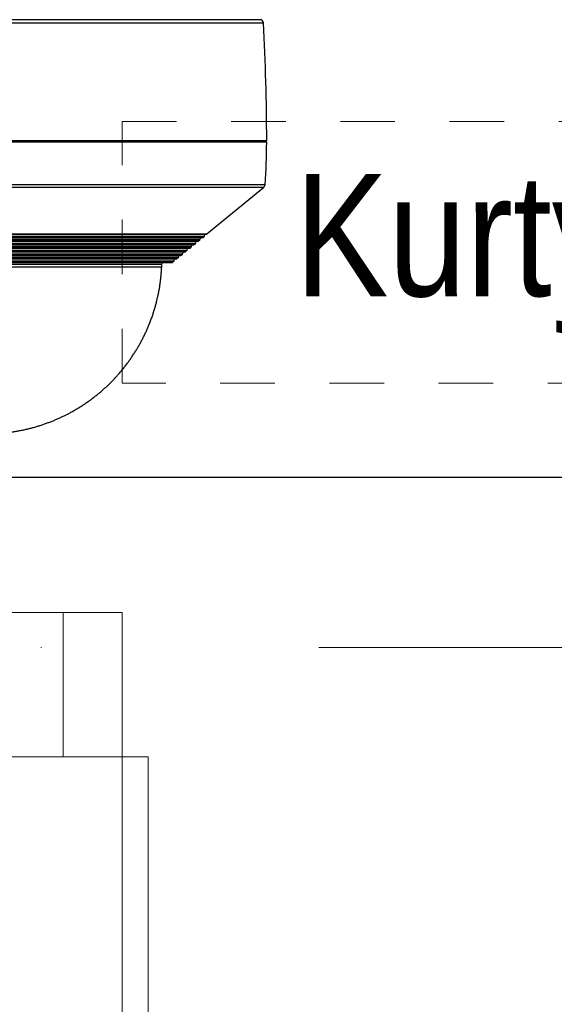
# Model space of a CAD drawing. Header units: metres. Extents: x 10441 to 19716, y -6570 to 1447.
# Tile 76 of 136: x 16816 to 16878, y -4282 to -4169. Entities that reach past the tile are written whole.
import ezdxf
from ezdxf.enums import TextEntityAlignment as Align

# ---------------------------------------------------------------- set-up
doc = ezdxf.new("R2010")
doc.units = ezdxf.units.M
doc.header["$MEASUREMENT"] = 0
doc.linetypes.add('8', pattern=[0.5, 0.25, -0.25])
doc.linetypes.add('DASHDOT', pattern=[25.4, 12.7, -6.35, 0, -6.35])
for name, color, linetype, lineweight in [('#elektryczne', 8, 'Continuous', 20), ('A_DRZWI', 8, 'Continuous', 5), ('A_OPISY', 8, 'Continuous', 18), ('A_OSIE', 8, 'Continuous', 13), ('A_OZACZENIE DRZWI', 8, 'Continuous', 13), ('A_OZNACZENIA OKIEN', 8, 'Continuous', 13), ('A_WYPOSAZENIE', 8, 'Continuous', 5), ('EB_CCTV', 4, 'Continuous', 5), ('EB_SSWiN', 30, 'Continuous', 5)]:
    doc.layers.add(name, color=color, linetype=linetype, lineweight=lineweight)
doc.styles.add('GENERATED_STYLE_2', font='ARIALN.TTF')
doc.styles.add('m1_romans', font='romans.shx', dxfattribs={"width": 0.8})

# ---------------------------------------------------------------- blocks, each defined once
blk = doc.blocks.new('podkład')
at = {"layer": 'A_DRZWI', "color": 8, "ltscale": 2}
blk.add_line((12639.02, -2008.7), (12639.02, -1992.2), dxfattribs=at)
for points in [[(12645.75, -1992.2), (12632.3, -1992.2), (12632.3, -2008.7), (12645.75, -2008.7)], [(12645.75, -2096.7), (12648.75, -2096.7), (12648.75, -2008.7), (12645.75, -2008.7)]]:
    blk.add_lwpolyline(points, close=True, dxfattribs=at)
blk.add_arc((12649.45, -2010.35), 86.32, 269.5362, 1.0989, dxfattribs=at)
at = {"layer": 'A_OSIE', "color": 8, "linetype": 'DASHDOT', "ltscale": 5}
blk.add_line((14256.99, -1996.2), (10108.73, -1996.2), dxfattribs=at)
at = {"layer": 'A_WYPOSAZENIE', "color": 8, "linetype": '8', "ltscale": 25}
for p, q in [((12645.75, -1935.94), (12825.75, -1935.94)), ((12645.75, -1965.94), (12645.75, -1935.94)), ((12825.75, -1965.94), (12645.75, -1965.94))]:
    blk.add_line(p, q, dxfattribs=at)
at = {"layer": 'A_OPISY', "color": 8, "linetype": 'Continuous', "lineweight": 18, "style": 'GENERATED_STYLE_2'}
blk.add_text('Kurtyna powietrzna', height=14, dxfattribs=at).set_placement((12665.55, -1955.96))
at = {"layer": 'A_OZACZENIE DRZWI', "color": 8, "ltscale": 0.1, "style": 'm1_romans', "width": 0.8}
for rotation, p in [(98.4861, (12735.07, -773.13)), (360, (12573.8, -1012.7)), (90, (11565.29, -1150.14)), (90, (11872.29, -1150.14)), (90, (12230.03, -1245.64)), (90, (12385.87, -1249.44)), (90, (11565.29, -1370.89)), (90, (11872.29, -1370.89)), (90, (12230.03, -1370.89)), (90, (12389.3, -1370.89)), (90, (11748.79, -1556.15)), (90, (11986.6, -1556.15)), (90, (12389.3, -1556.15)), (360, (12235.05, -1664.2)), (360, (12235.05, -1880.2)), (90, (11745.78, -2001.94))]:
    blk.add_attdef('SZEROKOSC', text='', height=10, rotation=rotation, dxfattribs=at).set_placement(p, align=Align.BOTTOM_CENTER)
for rotation, p in [(98.4861, (12738.56, -773.47)), (360, (12572.95, -1016.09)), (90, (11568.68, -1150.99)), (90, (11875.68, -1150.99)), (90, (12233.42, -1246.49)), (90, (12389.27, -1250.29)), (90, (11568.68, -1371.74)), (90, (11875.68, -1371.74)), (90, (12233.42, -1371.74)), (90, (12392.69, -1371.74)), (90, (11752.19, -1557)), (90, (11990, -1557)), (90, (12392.69, -1557)), (360, (12234.2, -1667.59)), (360, (12234.2, -1883.59)), (90, (11749.18, -2002.79))]:
    blk.add_attdef('WYSOKOSC', text='', height=10, rotation=rotation, dxfattribs=at).set_placement(p, align=Align.TOP_CENTER)
at = {"layer": 'A_OZNACZENIA OKIEN', "color": 8, "ltscale": 0.1, "style": 'm1_romans', "width": 0.8}
for rotation, p in [(278.8676, (13403.28, -587.56)), (278.8676, (13013.44, -645.27)), (278.8676, (12475.3, -724.92)), (278.8676, (12253.72, -757.72)), (0, (14011.09, -903.42)), (278.8676, (11051.11, -935.72)), (278.8676, (10670.26, -992.09)), (0, (14011.09, -1578.09)), (90, (10823, -2081.55)), (90, (11208, -2081.55)), (90, (11974, -2081.55)), (90, (13179.19, -2081.55)), (90, (13543.19, -2081.55))]:
    blk.add_attdef('WYSOKOSC', text='', height=10, rotation=rotation, dxfattribs=at).set_placement(p, align=Align.TOP_CENTER)
for rotation, p in [(278.8676, (13373.71, -593.04)), (278.8676, (12983.87, -650.74)), (278.8676, (12445.73, -730.4)), (278.8676, (12224.15, -763.19)), (0, (14017.48, -900.03)), (278.8676, (11021.54, -941.2)), (278.8676, (10640.69, -997.57)), (0, (14017.48, -1574.7)), (90, (10819.6, -2080.7)), (90, (11204.6, -2080.7)), (90, (11970.6, -2080.7)), (90, (13175.8, -2080.7)), (90, (13539.8, -2080.7))]:
    blk.add_attdef('SZEROKOSC', text='', height=10, rotation=rotation, dxfattribs=at).set_placement(p, align=Align.BOTTOM_CENTER)
blk = doc.blocks.new('Kamera kopułkowa')
at = {"layer": 'EB_CCTV', "color": 140, "linetype": 'Continuous', "lineweight": 30}
for p, q in [((-90212324.95, -54778710.62), (-90212387.77, -54778710.62)), ((-90212325.35, -54778710.24), (-90212387.37, -54778710.24)), ((-90212388.57, -54778724.08), (-90212324.57, -54778724.08)), ((-90212324.57, -54778724.28), (-90212388.57, -54778724.28)), ((-90212324.89, -54778724.28), (-90212324.89, -54778724.08)), ((-90212388.39, -54778729.12), (-90212324.76, -54778729.12)), ((-90212324.93, -54778729.45), (-90212388.21, -54778729.45)), ((-90212331.41, -54778734.78), (-90212324.93, -54778729.45)), ((-90212381.74, -54778734.78), (-90212331.41, -54778734.78)), ((-90212381.7, -54778734.8), (-90212331.45, -54778734.8)), ((-90212331.66, -54778734.83), (-90212381.48, -54778734.83)), ((-90212381.43, -54778735.01), (-90212331.71, -54778735.01)), ((-90212381.41, -54778735.05), (-90212331.74, -54778735.05)), ((-90212381.24, -54778735.19), (-90212331.9, -54778735.19)), ((-90212381.2, -54778735.2), (-90212331.94, -54778735.2)), ((-90212332.16, -54778735.24), (-90212380.99, -54778735.24)), ((-90212380.94, -54778735.42), (-90212332.21, -54778735.42)), ((-90212380.91, -54778735.46), (-90212332.23, -54778735.46)), ((-90212380.75, -54778735.59), (-90212332.4, -54778735.59)), ((-90212380.71, -54778735.61), (-90212332.43, -54778735.61)), ((-90212332.65, -54778735.65), (-90212380.49, -54778735.65)), ((-90212332.7, -54778735.82), (-90212332.65, -54778735.65)), ((-90212332.65, -54778735.65), (-90212332.43, -54778735.61)), ((-90212332.4, -54778735.59), (-90212332.23, -54778735.46)), ((-90212332.21, -54778735.42), (-90212332.16, -54778735.24)), ((-90212332.16, -54778735.24), (-90212331.94, -54778735.2)), ((-90212331.9, -54778735.19), (-90212331.74, -54778735.05)), ((-90212331.71, -54778735.01), (-90212331.66, -54778734.83)), ((-90212331.66, -54778734.83), (-90212331.45, -54778734.8)), ((-90212380.44, -54778735.82), (-90212332.7, -54778735.82)), ((-90212380.42, -54778735.86), (-90212332.73, -54778735.86)), ((-90212380.25, -54778736), (-90212332.89, -54778736)), ((-90212380.22, -54778736.02), (-90212332.93, -54778736.02)), ((-90212333.15, -54778736.05), (-90212380, -54778736.05)), ((-90212379.95, -54778736.23), (-90212333.19, -54778736.23)), ((-90212379.92, -54778736.27), (-90212333.22, -54778736.27)), ((-90212379.76, -54778736.41), (-90212333.39, -54778736.41)), ((-90212379.72, -54778736.42), (-90212333.42, -54778736.42)), ((-90212333.64, -54778736.46), (-90212379.5, -54778736.46)), ((-90212379.46, -54778736.64), (-90212333.69, -54778736.64)), ((-90212379.43, -54778736.68), (-90212333.71, -54778736.68)), ((-90212379.26, -54778736.81), (-90212333.88, -54778736.81)), ((-90212333.88, -54778736.81), (-90212333.71, -54778736.68)), ((-90212333.69, -54778736.64), (-90212333.64, -54778736.46)), ((-90212333.64, -54778736.46), (-90212333.42, -54778736.42)), ((-90212333.39, -54778736.41), (-90212333.22, -54778736.27)), ((-90212333.19, -54778736.23), (-90212333.15, -54778736.05)), ((-90212333.15, -54778736.05), (-90212332.93, -54778736.02)), ((-90212332.89, -54778736), (-90212332.73, -54778735.86)), ((-90212379.23, -54778736.83), (-90212333.92, -54778736.83)), ((-90212334.14, -54778736.87), (-90212379.01, -54778736.87)), ((-90212378.96, -54778737.04), (-90212334.18, -54778737.04)), ((-90212378.94, -54778737.08), (-90212334.21, -54778737.08)), ((-90212378.77, -54778737.22), (-90212334.37, -54778737.22)), ((-90212378.73, -54778737.24), (-90212334.41, -54778737.24)), ((-90212334.63, -54778737.27), (-90212378.51, -54778737.27)), ((-90212378.47, -54778737.45), (-90212334.68, -54778737.45)), ((-90212378.44, -54778737.49), (-90212334.7, -54778737.49)), ((-90212378.28, -54778737.63), (-90212334.87, -54778737.63)), ((-90212378.24, -54778737.64), (-90212334.9, -54778737.64)), ((-90212335.12, -54778737.68), (-90212378.02, -54778737.68)), ((-90212377.97, -54778737.86), (-90212335.17, -54778737.86)), ((-90212377.95, -54778737.9), (-90212335.2, -54778737.9)), ((-90212335.32, -54778738), (-90212335.2, -54778737.9)), ((-90212335.17, -54778737.86), (-90212335.12, -54778737.68)), ((-90212335.12, -54778737.68), (-90212334.9, -54778737.64)), ((-90212334.87, -54778737.63), (-90212334.7, -54778737.49)), ((-90212334.68, -54778737.45), (-90212334.63, -54778737.27)), ((-90212334.63, -54778737.27), (-90212334.41, -54778737.24)), ((-90212334.37, -54778737.22), (-90212334.21, -54778737.08)), ((-90212334.18, -54778737.04), (-90212334.14, -54778736.87)), ((-90212334.14, -54778736.87), (-90212333.92, -54778736.83)), ((-90212335.32, -54778738), (-90212377.83, -54778738)), ((-90212377.7, -54778738.04), (-90212335.44, -54778738.04)), ((-90212376.57, -54778738.24), (-90212336.58, -54778738.24)), ((-90212376.55, -54778738.54), (-90212336.59, -54778738.54)), ((-90212336.59, -54778738.54), (-90212336.58, -54778738.24)), ((-90212336.58, -54778738.24), (-90212336.49, -54778738.04))]:
    blk.add_line(p, q, dxfattribs=at)
for centre, radius, start, end in [((-90212325.35, -54778710.64), 0.4, 3.2156, 90), ((-90212564.57, -54778724.08), 240, 0, 3.2156), ((-90212392.57, -54778724.08), 68, 355.7537, 359.8315), ((-90212325.24, -54778729.08), 0.48, 309.448, 355.7537), ((-90212332.45, -54778735.53), 0.08, 279.8264, 309.448), ((-90212332.28, -54778735.4), 0.08, 309.448, 345), ((-90212331.95, -54778735.12), 0.08, 279.8264, 309.448), ((-90212331.79, -54778734.99), 0.08, 309.448, 345), ((-90212331.46, -54778734.72), 0.08, 279.8264, 309.448), ((-90212333.93, -54778736.75), 0.08, 279.8264, 309.448), ((-90212333.77, -54778736.62), 0.08, 309.448, 345), ((-90212333.44, -54778736.34), 0.08, 279.8264, 309.448), ((-90212333.27, -54778736.21), 0.08, 309.448, 345), ((-90212332.94, -54778735.94), 0.08, 279.8264, 309.448), ((-90212332.78, -54778735.8), 0.08, 309.448, 345), ((-90212335.25, -54778737.84), 0.08, 309.448, 345), ((-90212334.92, -54778737.56), 0.08, 279.8264, 309.448), ((-90212334.75, -54778737.43), 0.08, 309.448, 345), ((-90212334.42, -54778737.16), 0.08, 279.8264, 309.448), ((-90212334.26, -54778737.02), 0.08, 309.448, 345), ((-90212335.44, -54778737.84), 0.2, 270, 309.448)]:
    blk.add_arc(centre, radius, start, end, dxfattribs=at)
blk.add_open_spline([(-90212356.57, -54778757.64), (-90212356.5, -54778757.64), (-90212356.35, -54778757.64), (-90212356.13, -54778757.64), (-90212355.92, -54778757.63), (-90212355.69, -54778757.62), (-90212355.47, -54778757.61), (-90212355.25, -54778757.6), (-90212355.03, -54778757.58), (-90212354.82, -54778757.56), (-90212354.62, -54778757.55), (-90212354.41, -54778757.52), (-90212354.21, -54778757.5), (-90212354, -54778757.48), (-90212353.79, -54778757.45), (-90212353.58, -54778757.42), (-90212353.37, -54778757.38), (-90212353.17, -54778757.35), (-90212352.96, -54778757.31), (-90212352.75, -54778757.27), (-90212352.54, -54778757.23), (-90212352.34, -54778757.19), (-90212352.14, -54778757.15), (-90212351.95, -54778757.1), (-90212351.75, -54778757.05), (-90212351.55, -54778757), (-90212351.34, -54778756.95), (-90212351.13, -54778756.89), (-90212350.92, -54778756.83), (-90212350.71, -54778756.76), (-90212350.5, -54778756.7), (-90212350.3, -54778756.63), (-90212350.1, -54778756.56), (-90212349.9, -54778756.5), (-90212349.7, -54778756.42), (-90212349.51, -54778756.35), (-90212349.31, -54778756.28), (-90212349.12, -54778756.2), (-90212348.92, -54778756.12), (-90212348.73, -54778756.04), (-90212348.53, -54778755.95), (-90212348.34, -54778755.87), (-90212348.15, -54778755.78), (-90212347.96, -54778755.69), (-90212347.77, -54778755.6), (-90212347.58, -54778755.51), (-90212347.38, -54778755.41), (-90212347.18, -54778755.3), (-90212346.98, -54778755.19), (-90212346.78, -54778755.08), (-90212346.58, -54778754.97), (-90212346.39, -54778754.86), (-90212346.2, -54778754.74), (-90212346.02, -54778754.63), (-90212345.84, -54778754.52), (-90212345.65, -54778754.4), (-90212345.47, -54778754.28), (-90212345.29, -54778754.16), (-90212345.12, -54778754.03), (-90212344.94, -54778753.91), (-90212344.76, -54778753.78), (-90212344.59, -54778753.65), (-90212344.42, -54778753.52), (-90212344.25, -54778753.39), (-90212344.08, -54778753.26), (-90212343.91, -54778753.13), (-90212343.75, -54778752.99), (-90212343.58, -54778752.85), (-90212343.41, -54778752.7), (-90212343.25, -54778752.56), (-90212343.09, -54778752.41), (-90212342.93, -54778752.27), (-90212342.78, -54778752.12), (-90212342.62, -54778751.97), (-90212342.47, -54778751.82), (-90212342.31, -54778751.67), (-90212342.16, -54778751.51), (-90212342.01, -54778751.35), (-90212341.86, -54778751.19), (-90212341.71, -54778751.03), (-90212341.57, -54778750.87), (-90212341.42, -54778750.7), (-90212341.28, -54778750.53), (-90212341.13, -54778750.35), (-90212340.98, -54778750.17), (-90212340.84, -54778749.99), (-90212340.7, -54778749.81), (-90212340.56, -54778749.63), (-90212340.43, -54778749.45), (-90212340.3, -54778749.28), (-90212340.18, -54778749.1), (-90212340.06, -54778748.92), (-90212339.94, -54778748.74), (-90212339.82, -54778748.56), (-90212339.7, -54778748.38), (-90212339.59, -54778748.2), (-90212339.47, -54778748.02), (-90212339.36, -54778747.84), (-90212339.26, -54778747.65), (-90212339.15, -54778747.47), (-90212339.05, -54778747.29), (-90212338.95, -54778747.1), (-90212338.85, -54778746.92), (-90212338.75, -54778746.73), (-90212338.66, -54778746.54), (-90212338.57, -54778746.35), (-90212338.48, -54778746.16), (-90212338.39, -54778745.97), (-90212338.3, -54778745.78), (-90212338.22, -54778745.59), (-90212338.13, -54778745.39), (-90212338.05, -54778745.18), (-90212337.96, -54778744.95), (-90212337.87, -54778744.73), (-90212337.78, -54778744.5), (-90212337.7, -54778744.27), (-90212337.63, -54778744.05), (-90212337.55, -54778743.83), (-90212337.48, -54778743.61), (-90212337.42, -54778743.39), (-90212337.35, -54778743.17), (-90212337.29, -54778742.95), (-90212337.23, -54778742.74), (-90212337.18, -54778742.52), (-90212337.12, -54778742.3), (-90212337.07, -54778742.07), (-90212337.02, -54778741.84), (-90212336.97, -54778741.62), (-90212336.93, -54778741.39), (-90212336.88, -54778741.16), (-90212336.84, -54778740.93), (-90212336.81, -54778740.71), (-90212336.77, -54778740.48), (-90212336.74, -54778740.26), (-90212336.71, -54778740.03), (-90212336.69, -54778739.81), (-90212336.67, -54778739.59), (-90212336.65, -54778739.37), (-90212336.63, -54778739.16), (-90212336.61, -54778738.96), (-90212336.6, -54778738.75), (-90212336.6, -54778738.61), (-90212336.59, -54778738.54)], degree=3, knots=[0, 0, 0, 0, 0.007142, 0.014314, 0.021518, 0.028751, 0.036015, 0.043309, 0.050632, 0.057371, 0.064134, 0.070922, 0.077733, 0.084568, 0.091427, 0.098308, 0.105213, 0.11214, 0.11909, 0.126062, 0.133056, 0.139669, 0.146302, 0.152953, 0.159623, 0.16631, 0.173423, 0.180555, 0.187707, 0.194877, 0.202066, 0.209274, 0.216086, 0.222913, 0.229756, 0.236614, 0.243486, 0.250373, 0.257274, 0.264189, 0.271116, 0.278057, 0.284886, 0.291727, 0.298579, 0.305443, 0.312866, 0.320302, 0.32775, 0.335209, 0.342678, 0.350158, 0.357219, 0.364289, 0.371366, 0.378452, 0.385544, 0.392643, 0.399748, 0.406859, 0.413976, 0.421098, 0.428097, 0.4351, 0.442107, 0.449118, 0.456259, 0.463402, 0.470547, 0.477695, 0.484843, 0.491865, 0.498887, 0.50591, 0.512932, 0.520096, 0.52726, 0.534421, 0.541581, 0.548738, 0.555893, 0.563044, 0.570607, 0.578166, 0.58572, 0.593268, 0.60081, 0.608345, 0.615443, 0.622535, 0.629619, 0.636695, 0.643764, 0.650824, 0.657875, 0.664917, 0.67195, 0.678973, 0.68586, 0.692737, 0.699603, 0.706458, 0.713426, 0.720382, 0.727326, 0.734257, 0.741174, 0.747955, 0.754722, 0.761476, 0.768215, 0.77622, 0.784203, 0.792166, 0.800106, 0.808024, 0.815919, 0.823434, 0.830927, 0.838398, 0.845846, 0.853272, 0.860674, 0.868053, 0.875409, 0.883088, 0.89074, 0.898365, 0.905963, 0.913532, 0.921073, 0.928585, 0.936068, 0.943521, 0.950945, 0.958339, 0.965702, 0.972617, 0.979504, 0.986364, 0.993196, 1, 1, 1, 1], dxfattribs=at)

msp = doc.modelspace()

# ---------------------------------------------------------------- linework, layer by layer
at = {"layer": 'EB_CCTV', "color": 4, "linetype": 'Continuous', "lineweight": 30}
msp.add_lwpolyline([(16775.67, -4221.48), (17066.67, -4221.48)], dxfattribs=at)

# ---------------------------------------------------------------- block references
at = {"layer": '#elektryczne', "color": 8, "linetype": 'Continuous', "lineweight": 18}
msp.add_blockref('podkład', (4182.37, -2244.78), dxfattribs=at)
at = {"layer": 'EB_SSWiN', "color": 0, "linetype": 'Continuous', "lineweight": 0}
msp.add_blockref('Kamera kopułkowa', (90229169.25, 54774541.16), dxfattribs=at)

doc.saveas('drawing.dxf')
